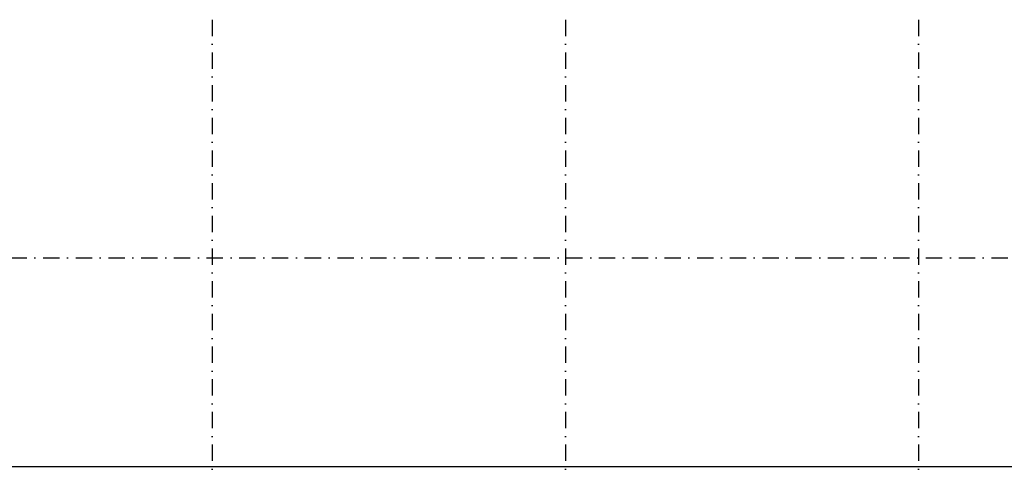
# Model space of a CAD drawing. Extents: x 0 to 317513, y 0 to 193913.
# Tile 66 of 105: x 179477 to 194535, y 161293 to 168143. Entities that reach past the tile are written whole.
import ezdxf

# ---------------------------------------------------------------- set-up
doc = ezdxf.new("R2010")
doc.units = 0
doc.header["$LTSCALE"] = 20
doc.header["$MEASUREMENT"] = 0
doc.linetypes.add('DASHDOT', pattern=[25, 12.5, -6.25, 0, -6.25])
doc.linetypes.add('DD1', pattern=[2.66667, 1.66667, -0.5, 0, -0.5])
doc.layers.add('A--01A1_ACEER', color=1, linetype='CONTINUOUS')
doc.layers.add('STRAMIEN', color=8, linetype='DD1')

msp = doc.modelspace()

# ---------------------------------------------------------------- linework, layer by layer
at = {"layer": 'A--01A1_ACEER'}
msp.add_line((208660.8, 161299.3), (167795.5, 161299.3), dxfattribs=at)
at = {"layer": 'STRAMIEN', "linetype": 'DASHDOT'}
for p, q in [((182422.3, 168142.5), (182422.3, 148770)), ((187822.3, 168142.5), (187822.3, 148770)), ((193222.3, 168142.5), (193222.3, 148770)), ((150828.6, 164499.3), (241970.6, 164499.3))]:
    msp.add_line(p, q, dxfattribs=at)

doc.saveas('drawing.dxf')
